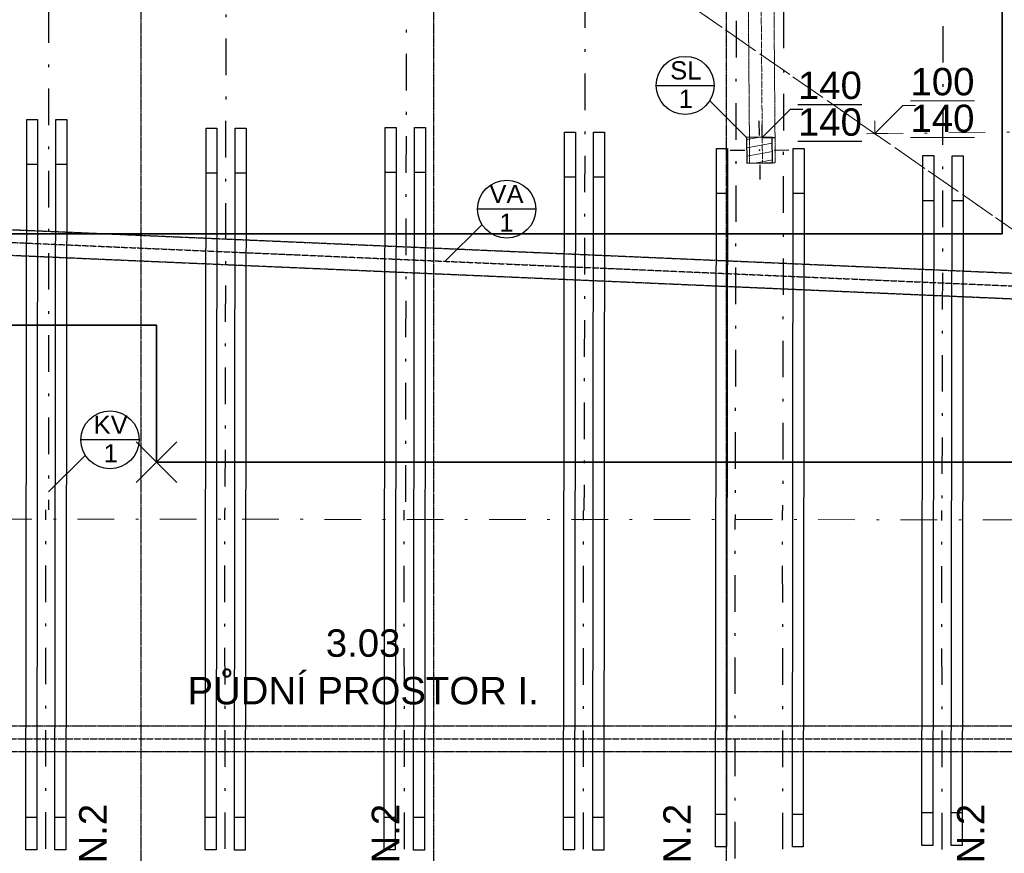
# Model space of a CAD drawing. Header units: millimetres. Extents: x -24674 to 2959, y -2716 to 20653.
# Tile 82 of 161: x -11795 to -6411, y 2438 to 6999. Entities that reach past the tile are written whole.
import ezdxf

# ---------------------------------------------------------------- set-up
doc = ezdxf.new("R2010")
doc.units = ezdxf.units.MM
doc.header["$MEASUREMENT"] = 0
for name, pattern in [('Wipeout_Contour', [1000, 0, -1000]), ('Čerchovaná', [450, 200, -117.5, 15, -117.5]), ('Čerchovaná M', [4.5, 2.5, -0.85, 0.3, -0.85]), ('Čerchovaná S', [3.5, 1.5, -0.85, 0.3, -0.85])]:
    doc.linetypes.add(name, pattern=pattern)
for name, color, linetype in [('9._POHLED ZÁPADNÍ_1_0', 7, 'Continuous'), ('9._POHLED ZÁPADNÍ_1_2D prvky - obecné', 7, 'Continuous'), ('9._POHLED ZÁPADNÍ_1_Anotace - SP', 7, 'Continuous'), ('9._POHLED ZÁPADNÍ_1_Konstrukce - krov', 7, 'Continuous'), ('9._POHLED ZÁPADNÍ_1_Nové_Konstrukce - krov', 7, 'Continuous'), ('9._POHLED ZÁPADNÍ_1_Nové_Kresby a obrázky', 7, 'Continuous'), ('9._POHLED ZÁPADNÍ_1_Nové_Popis', 7, 'Continuous'), ('9._POHLED ZÁPADNÍ_1_Nové_Výplně – Řezové', 7, 'Continuous'), ('9._POHLED ZÁPADNÍ_1_Popis', 7, 'Continuous'), ('9._POHLED ZÁPADNÍ_1_TZB - elektroinstalace', 7, 'Continuous'), ('9._POHLED ZÁPADNÍ_1_Zóny', 7, 'Continuous')]:
    doc.layers.add(name, color=color, linetype=linetype)
doc.styles.add('GENEROVANÝ_STYL_1', font='txt')

msp = doc.modelspace()

# ---------------------------------------------------------------- linework, layer by layer
at = {"layer": '9._POHLED ZÁPADNÍ_1_2D prvky - obecné', "color": 214, "linetype": 'Čerchovaná', "lineweight": 20}
msp.add_line((-20477.7, 4271.9), (-359.7, 4258.9), dxfattribs=at)
at = {"layer": '9._POHLED ZÁPADNÍ_1_Anotace - SP', "color": 8, "linetype": 'Continuous', "lineweight": 13}
for p, q in [((-6965.8, 6528.3), (-7119, 6375.1)), ((-6897.1, 6528.3), (-6965.8, 6528.3)), ((-7119, 6375.1), (-7119, 6445.8)), ((-7119, 6375.1), (-7048.2, 6375.1))]:
    msp.add_line(p, q, dxfattribs=at)
at = {"layer": '9._POHLED ZÁPADNÍ_1_Konstrukce - krov', "color": 8, "linetype": 'Čerchovaná', "lineweight": 13}
msp.add_line((-7164.7, 6374.6), (-4301.7, 6404.8), dxfattribs=at)
at = {"layer": '9._POHLED ZÁPADNÍ_1_Nové_Konstrukce - krov', "color": 1, "linetype": 'Čerchovaná', "lineweight": 25}
for p, q in [((-11637.1, 9321.9), (-11637.1, 4316.3)), ((-10663.2, 9145.2), (-10672.4, 4315.7)), ((-9676.8, 9061.3), (-9685.9, 4313.8)), ((-8700.1, 8954.4), (-8709, 4314.4)), ((-7614.3, 8842.6), (-7622.9, 4313.8)), ((-7874, 8792.2), (-7882.7, 4263.5)), ((-6743.4, 8763.7), (-6752, 4313)), ((-11649.5, 212.6), (-11652.1, 4316.3)), ((-10669.9, 211.9), (-10672.4, 4315.7)), ((-9689.4, 211.3), (-9691.9, 4315)), ((-8709.5, 210.7), (-8712, 4314.4)), ((-7620.4, 210), (-7622.9, 4313.8)), ((-6749.4, 209.2), (-6752, 4313)), ((-7880.2, 159.7), (-7882.7, 4263.5))]:
    msp.add_line(p, q, dxfattribs=at)
at = {"layer": '9._POHLED ZÁPADNÍ_1_Nové_Konstrukce - krov', "color": 1, "linetype": 'Continuous', "lineweight": 25}
for p, q in [((-11761.5, 2456.5), (-11756.3, 6452.9)), ((-11756.3, 6452.9), (-11696.3, 6452.9)), ((-11696.3, 6452.9), (-11701.5, 2456.5)), ((-11601.5, 2456.3), (-11596.3, 6452.7)), ((-11596.3, 6452.7), (-11536.3, 6452.7)), ((-11536.3, 6452.7), (-11541.5, 2456.3)), ((-9801.2, 2456.4), (-9796.1, 6409.4)), ((-9796.1, 6409.4), (-9736.1, 6409.3)), ((-9736.1, 6409.3), (-9741.2, 2456.3)), ((-9641.2, 2456.2), (-9636.1, 6409.2)), ((-9636.1, 6409.2), (-9576.1, 6409.1)), ((-9576.1, 6409.1), (-9581.2, 2456.1)), ((-10780.8, 2456.4), (-10775.7, 6405.6)), ((-10775.7, 6405.6), (-10715.7, 6405.5)), ((-10715.7, 6405.5), (-10720.8, 2456.3)), ((-10620.8, 2456.2), (-10615.7, 6405.4)), ((-10615.7, 6405.4), (-10555.7, 6405.3)), ((-10555.7, 6405.3), (-10560.8, 2456.1)), ((-8821.3, 2456.4), (-8816.2, 6383.5)), ((-8816.2, 6383.5), (-8756.2, 6383.5)), ((-8756.2, 6383.5), (-8761.3, 2456.3)), ((-8661.3, 2456.2), (-8656.2, 6383.3)), ((-8656.2, 6383.3), (-8596.2, 6383.3)), ((-8596.2, 6383.3), (-8601.3, 2456.1)), ((-7989.5, 2473.6), (-7984.5, 6293.9)), ((-7984.5, 6293.9), (-7924.5, 6293.9)), ((-7924.5, 6293.9), (-7929.5, 2473.5)), ((-7569.7, 2473.4), (-7564.7, 6293.7)), ((-7564.7, 6293.7), (-7504.7, 6293.6)), ((-7504.7, 6293.6), (-7509.7, 2473.3)), ((-6861.2, 2481.3), (-6856.3, 6254.8)), ((-6856.3, 6254.8), (-6796.3, 6254.8)), ((-6796.3, 6254.8), (-6801.2, 2481.3)), ((-6701.2, 2481.1), (-6696.3, 6254.6)), ((-6696.3, 6254.6), (-6636.3, 6254.5)), ((-6636.3, 6254.5), (-6641.2, 2481.1)), ((-11696.6, 6206.5), (-11756.6, 6206.6)), ((-11536.6, 6206.3), (-11596.6, 6206.4)), ((-10716, 6159.1), (-10776, 6159.2)), ((-10556, 6158.9), (-10616, 6159)), ((-9736.4, 6162.9), (-9796.4, 6163)), ((-9576.4, 6162.7), (-9636.4, 6162.8)), ((-8756.5, 6137.1), (-8816.5, 6137.2)), ((-8596.5, 6136.9), (-8656.5, 6137)), ((-7924.9, 6047.5), (-7984.9, 6047.6)), ((-7505.1, 6047.3), (-7565.1, 6047.3)), ((-6796.6, 6008.4), (-6856.6, 6008.5)), ((-6636.6, 6008.2), (-6696.6, 6008.2)), ((-7929.3, 2651.2), (-7989.3, 2651.3)), ((-7509.5, 2651), (-7569.5, 2651.1)), ((-6801, 2659), (-6861, 2659)), ((-6641, 2658.8), (-6701, 2658.8)), ((-11701.2, 2634.2), (-11761.2, 2634.2)), ((-11541.2, 2633.9), (-11601.2, 2634)), ((-10720.6, 2634), (-10780.6, 2634.1)), ((-10560.6, 2633.8), (-10620.6, 2633.9)), ((-9741, 2634), (-9801, 2634.1)), ((-9581, 2633.8), (-9641, 2633.9)), ((-8761.1, 2634), (-8821.1, 2634.1)), ((-8601.1, 2633.8), (-8661.1, 2633.9)), ((-6801.2, 2481.3), (-6861.2, 2481.3)), ((-6641.2, 2481.1), (-6701.2, 2481.1)), ((-11701.5, 2456.5), (-11761.5, 2456.5)), ((-11541.5, 2456.3), (-11601.5, 2456.3)), ((-10720.8, 2456.3), (-10780.8, 2456.4)), ((-10560.8, 2456.1), (-10620.8, 2456.2)), ((-9741.2, 2456.3), (-9801.2, 2456.4)), ((-9581.2, 2456.1), (-9641.2, 2456.2)), ((-8761.3, 2456.3), (-8821.3, 2456.4)), ((-8601.3, 2456.1), (-8661.3, 2456.2)), ((-7929.5, 2473.5), (-7989.5, 2473.6)), ((-7509.7, 2473.3), (-7569.7, 2473.4))]:
    msp.add_line(p, q, dxfattribs=at)
at = {"layer": '9._POHLED ZÁPADNÍ_1_Nové_Konstrukce - krov', "color": 1, "linetype": 'Čerchovaná M', "lineweight": 25}
for p, q in [((-15764, 6020.7), (-491.5, 5356.6)), ((-15770.1, 5880.8), (-497.6, 5216.8)), ((-15807.8, 3134.7), (-507.3, 3135.7)), ((-15807.8, 3134.7), (-507.3, 3135.7)), ((-15807.8, 2994.7), (-507.3, 2995.7)), ((-15807.8, 2994.7), (-507.3, 2995.7))]:
    msp.add_line(p, q, dxfattribs=at)
at = {"layer": '9._POHLED ZÁPADNÍ_1_Nové_Konstrukce - krov', "color": 1, "linetype": 'Čerchovaná S', "lineweight": 25}
for p, q in [((-15767, 5950.8), (-494.6, 5286.7)), ((-15807.8, 3064.7), (-507.3, 3065.7)), ((-15807.8, 3064.7), (-507.3, 3065.7))]:
    msp.add_line(p, q, dxfattribs=at)
at = {"layer": '9._POHLED ZÁPADNÍ_1_Nové_Kresby a obrázky', "color": 1, "linetype": 'Continuous', "lineweight": 25}
msp.add_line((-7512.6, 6508.1), (-7581.2, 6508.1), dxfattribs=at)
at = {"layer": '9._POHLED ZÁPADNÍ_1_Nové_Popis', "color": 1, "linetype": 'Čerchovaná M', "lineweight": 25}
for p, q in [((-11132.3, 8764.3), (-11132.3, 750.7)), ((-9532.3, 8764.3), (-9532.3, 750.7)), ((-7932.3, 8764.3), (-7932.3, 750.7))]:
    msp.add_line(p, q, dxfattribs=at)
at = {"layer": '9._POHLED ZÁPADNÍ_1_Nové_Popis', "color": 1, "linetype": 'Continuous', "lineweight": 25}
for p, q in [((-8314.5, 6639.3), (-7997.4, 6639.3)), ((-8973.2, 5962.2), (-9290.4, 5962.2)), ((-9266.5, 5878.5), (-9468.1, 5676.9)), ((-11142.2, 4700.1), (-11459.3, 4700.1)), ((-11435.4, 4616.4), (-11637.1, 4414.8))]:
    msp.add_line(p, q, dxfattribs=at)
for centre in [(-8156, 6639.3), (-9131.8, 5962.2), (-11300.7, 4700.1)]:
    msp.add_circle(centre, 158.6, dxfattribs=at)
at = {"layer": '9._POHLED ZÁPADNÍ_1_TZB - elektroinstalace', "color": 92, "linetype": 'Continuous', "lineweight": 35, "true_color": 0x00d700, "flags": 128}
for points in [[(-15547.3, 5492.5), (-15547.3, 5327.6), (-11047.3, 5327.6), (-11047.3, 4577.6)], [(-10936.2, 4466.6), (-11158.3, 4688.6)], [(-11158.3, 4466.6), (-10936.2, 4688.6)], [(-11047.3, 4577.6), (-3797.3, 4577.6)]]:
    msp.add_lwpolyline(points, dxfattribs=at)

# ---------------------------------------------------------------- texts
at = {"layer": '9._POHLED ZÁPADNÍ_1_0', "color": 1, "linetype": 'Continuous', "lineweight": 25, "char_height": 150, "attachment_point": 7, "rotation": 90, "style": 'GENEROVANÝ_STYL_1'}
for insert in [(-11317.3, 1020.4), (-9717.3, 1020.4), (-8122.9, 1020.4), (-6517.3, 1020.4)]:
    msp.add_mtext('\\A1;{\\pql;\\fArial|b0|i0|c238|p38;IPE 240 - POZN.2}', dxfattribs=dict(at, insert=insert))
at = {"layer": '9._POHLED ZÁPADNÍ_1_Anotace - SP', "color": 8, "linetype": 'Continuous', "lineweight": 13, "insert": (-6748.8, 6558.3), "char_height": 150, "attachment_point": 5, "line_spacing_factor": 0.804162, "style": 'GENEROVANÝ_STYL_1'}
msp.add_mtext('\\A1;{\\pqc;\\fArial|b0|i0|c238|p38;\\L\\L1\\fArial|b0|i0|c238|p38;\\L\\L0\\fArial|b0|i0|c238|p38;\\L\\L0\\P\\pqc;\\fArial|b0|i0|c238|p38;140}', dxfattribs=at)
at = {"layer": '9._POHLED ZÁPADNÍ_1_Anotace - SP', "color": 1, "linetype": 'Continuous', "lineweight": 25, "insert": (-7364.3, 6538.1), "char_height": 150, "attachment_point": 5, "line_spacing_factor": 0.804162, "style": 'GENEROVANÝ_STYL_1'}
msp.add_mtext('\\A1;{\\pqc;\\fArial|b0|i0|c238|p38;\\L\\L1\\fArial|b0|i0|c238|p38;\\L\\L4\\fArial|b0|i0|c238|p38;\\L\\L0\\P\\pqc;\\fArial|b0|i0|c238|p38;140}', dxfattribs=at)
at = {"layer": '9._POHLED ZÁPADNÍ_1_Popis', "color": 1, "linetype": 'Continuous', "lineweight": 25, "char_height": 100, "attachment_point": 5, "style": 'GENEROVANÝ_STYL_1'}
for s, insert, line_spacing_factor in [('\\A1;{\\pqc;\\fArial|b0|i0|c238|p38;SL\\P\\pqc;\\fArial|b0|i0|c238|p38;1}', (-8152.2, 6643.8), 0.931125), ('\\A1;{\\pqc;\\fArial|b0|i0|c238|p38;VA\\P\\pqc;\\fArial|b0|i0|c238|p38;1}', (-9132.8, 5966.7), 0.9406), ('\\A1;{\\pqc;\\fArial|b0|i0|c238|p38;KV\\P\\pqc;\\fArial|b0|i0|c238|p38;1}', (-11296.8, 4704.7), 0.9406)]:
    msp.add_mtext(s, dxfattribs=dict(at, insert=insert, line_spacing_factor=line_spacing_factor))
at = {"layer": '9._POHLED ZÁPADNÍ_1_Zóny', "color": 1, "linetype": 'Continuous', "lineweight": 25, "char_height": 150, "attachment_point": 2, "style": 'GENEROVANÝ_STYL_1'}
for s, insert in [('\\A1;{\\pqc;\\pt0;\\fArial|b0|i0|c238|p38;3.03}', (-9916.7, 3663.2)), ('\\A1;{\\pqc;\\pt0;\\fArial|b0|i0|c238|p38;PŮDNÍ PROSTOR I.}', (-9916.7, 3403))]:
    msp.add_mtext(s, dxfattribs=dict(at, insert=insert))

# ---------------------------------------------------------------- wipeouts: each hides what was drawn before it
at = {"color": 254, "linetype": 'Wipeout_Contour', "lineweight": 0, "ltscale": 39909.570037}
msp.add_wipeout([(-7818.1, 6214), (-7678.1, 6215.5), (-7679.7, 6355.5), (-7819.6, 6354)], dxfattribs=at).dxf.layer = '9._POHLED ZÁPADNÍ_1_Nové_Výplně – Řezové'

# ---------------------------------------------------------------- next in the draw order: hatches: boundary and pattern name
at = {"layer": '9._POHLED ZÁPADNÍ_1_Nové_Výplně – Řezové', "linetype": 'Continuous', "lineweight": 20, "true_color": 0xffaaaa}
h = msp.add_hatch(dxfattribs=at)
h.set_pattern_fill('Dřevo_0001', color=21, style=0, pattern_type=2)
h.set_pattern_definition([(10, (0, -9e-13), (-7.81417, 44.31635), [])])
h.paths.add_polyline_path([(-7818.1, 6214), (-7678.1, 6215.5), (-7679.7, 6355.5), (-7819.6, 6354)])

# ---------------------------------------------------------------- next in the draw order: linework, layer by layer
at = {"layer": '9._POHLED ZÁPADNÍ_1_2D prvky - obecné', "color": 214, "linetype": 'Čerchovaná', "lineweight": 20}
msp.add_line((-4077.2, 4260.2), (-11329.3, 9302.4), dxfattribs=at)
at = {"layer": '9._POHLED ZÁPADNÍ_1_Konstrukce - krov', "color": 8, "linetype": 'Čerchovaná M', "lineweight": 13}
for p, q in [((-7887.8, 16728.3), (-7803.3, 6214)), ((-7747.8, 16729.4), (-7663.3, 6215.1)), ((-7803.3, 6214), (-7663.3, 6215.1))]:
    msp.add_line(p, q, dxfattribs=at)
at = {"layer": '9._POHLED ZÁPADNÍ_1_Konstrukce - krov', "color": 251, "linetype": 'Čerchovaná S', "lineweight": 13, "true_color": 0x6a6a6a}
msp.add_line((-7817.8, 16728.9), (-7733.3, 6214.6), dxfattribs=at)
at = {"layer": '9._POHLED ZÁPADNÍ_1_Konstrukce - krov', "color": 8, "linetype": 'Čerchovaná', "lineweight": 13}
msp.add_line((-10703.9, 8867.6), (-4104.2, 4279), dxfattribs=at)
at = {"layer": '9._POHLED ZÁPADNÍ_1_Nové_Konstrukce - krov', "color": 1, "linetype": 'Continuous', "lineweight": 25}
for p, q in [((-7749.8, 6364.7), (-7750.6, 6444.7)), ((-7828.9, 6283.9), (-7908.9, 6283)), ((-7668.9, 6285.6), (-7588.9, 6286.5)), ((-7748, 6204.7), (-7747.2, 6124.8))]:
    msp.add_line(p, q, dxfattribs=at)
at = {"layer": '9._POHLED ZÁPADNÍ_1_Nové_Konstrukce - krov', "color": 1, "linetype": 'Continuous', "lineweight": 25, "flags": 128}
msp.add_lwpolyline([(-7818.1, 6214), (-7678.1, 6215.5), (-7679.7, 6355.5), (-7819.6, 6354)], close=True, dxfattribs=at)
at = {"layer": '9._POHLED ZÁPADNÍ_1_Nové_Konstrukce - krov', "color": 1, "linetype": 'Continuous', "lineweight": 25}
msp.add_point((-7748.9, 6284.7), dxfattribs=at)
at = {"layer": '9._POHLED ZÁPADNÍ_1_Nové_Kresby a obrázky', "color": 1, "linetype": 'Continuous', "lineweight": 25}
for p, q in [((-7581.2, 6508.1), (-7734.4, 6354.9)), ((-7734.4, 6354.9), (-7734.4, 6425.6)), ((-7734.4, 6354.9), (-7663.7, 6354.9))]:
    msp.add_line(p, q, dxfattribs=at)
at = {"layer": '9._POHLED ZÁPADNÍ_1_Nové_Popis', "color": 1, "linetype": 'Continuous', "lineweight": 25}
msp.add_line((-8021.3, 6555.6), (-7819.6, 6354), dxfattribs=at)
at = {"layer": '9._POHLED ZÁPADNÍ_1_TZB - elektroinstalace', "color": 92, "linetype": 'Continuous', "lineweight": 35, "true_color": 0x00d700, "flags": 128}
msp.add_lwpolyline([(-15547.3, 5662.7), (-15547.3, 5827.6), (-6422.3, 5827.6), (-6422.3, 9077.6)], dxfattribs=at)

doc.saveas('drawing.dxf')
